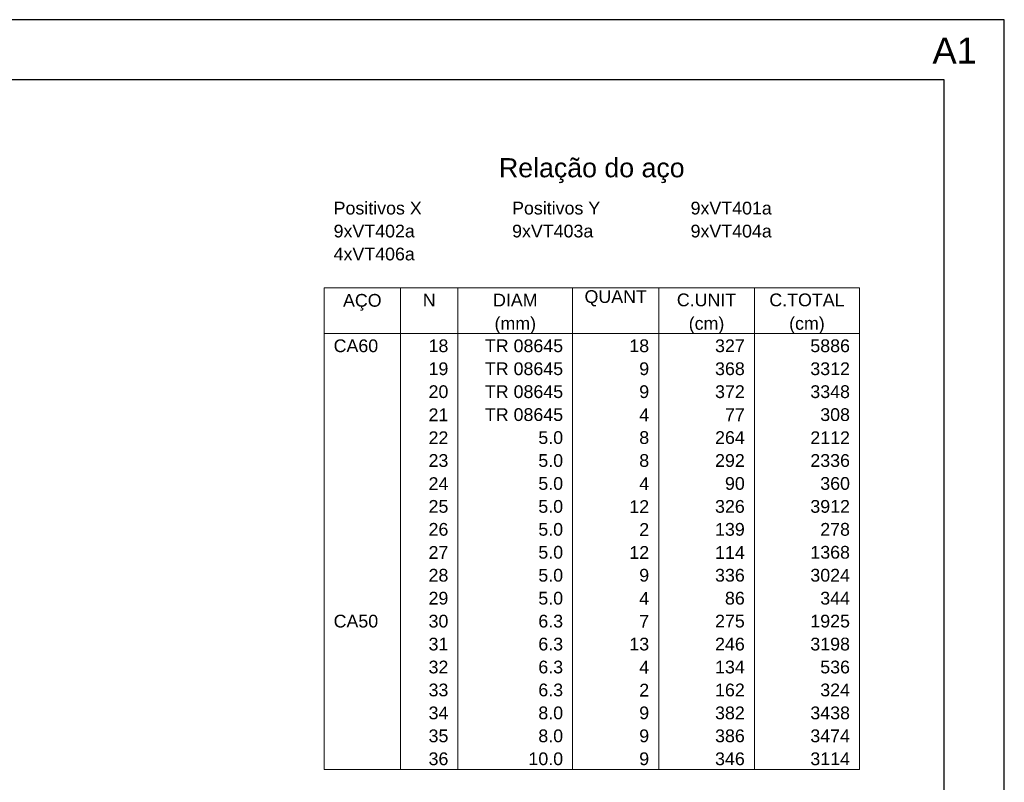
# Model space of a CAD drawing. Header units: millimetres. Extents: x 0 to 84.1, y 0 to 59.4.
# Tile 11 of 11: x 67.7 to 84.1, y 46.7 to 59.4. Entities that reach past the tile are written whole.
import ezdxf

# ---------------------------------------------------------------- set-up
doc = ezdxf.new("R2010")
doc.units = ezdxf.units.MM
doc.header["$MEASUREMENT"] = 0
doc.linetypes.add('NULL', pattern=[0])
doc.layers.add('DT-Relação do aço', color=9, linetype='Continuous', lineweight=5)
doc.layers.add('SEDUC_MARF', color=1, linetype='Continuous')
doc.layers.add('SEDUC_MARGG', color=7, linetype='Continuous')
doc.styles.add('Arial', font='txt')

msp = doc.modelspace()

# ---------------------------------------------------------------- linework, layer by layer
at = {"layer": 'DT-Relação do aço', "linetype": 'Continuous'}
for p, q in [((72.799, 54.9468), (81.6946, 54.9468)), ((72.799, 54.9468), (72.799, 54.1843)), ((74.0698, 54.9468), (74.0698, 54.1843)), ((75.0229, 54.9468), (75.0229, 54.1843)), ((76.9291, 54.9468), (76.9291, 54.1843)), ((78.3588, 54.9468), (78.3588, 54.1843)), ((79.9473, 54.9468), (79.9473, 54.1843)), ((81.6946, 54.9468), (81.6946, 54.1843)), ((72.799, 54.1843), (81.6946, 54.1843)), ((72.799, 54.1843), (72.799, 46.9408)), ((74.0698, 54.1843), (74.0698, 46.9408)), ((75.0229, 54.1843), (75.0229, 46.9408)), ((76.9291, 54.1843), (76.9291, 46.9408)), ((78.3588, 54.1843), (78.3588, 46.9408)), ((79.9473, 54.1843), (79.9473, 46.9408)), ((81.6946, 54.1843), (81.6946, 46.9408)), ((72.799, 46.9408), (81.6946, 46.9408))]:
    msp.add_line(p, q, dxfattribs=at)
at = {"layer": 'SEDUC_MARF'}
msp.add_lwpolyline([(84.1, 59.4), (0, 59.4), (0, 0), (84.1, 0)], close=True, dxfattribs=at)
at = {"layer": 'SEDUC_MARGG'}
msp.add_lwpolyline([(2.5, 1), (83.1, 1), (83.1, 58.4), (2.5, 58.4)], close=True, dxfattribs=at)

# ---------------------------------------------------------------- texts
at = {"layer": 'Defpoints', "linetype": 'NULL', "insert": (82.9065, 59.1027), "char_height": 0.432, "width": 4.360829, "attachment_point": 1, "line_spacing_factor": 0.9, "style": 'Arial'}
msp.add_mtext('A1', dxfattribs=at)
at = {"layer": 'DT-Relação do aço', "color": 7, "linetype": 'NULL', "line_spacing_factor": 0.9, "style": 'Arial'}
for s, insert, char_height, width, attachment_point in [('Relação do aço', (77.2468, 56.6836), 0.3177, 6.115312, 8), ('Positivos X', (72.9579, 56.1604), 0.2118, 2.868848, 7), ('Positivos Y', (75.9231, 56.1604), 0.2118, 2.868848, 7), ('9xVT401a', (78.8883, 56.1604), 0.2118, 2.643984, 7), ('9xVT402a', (72.9579, 55.7792), 0.2118, 2.643984, 7), ('9xVT403a', (75.9231, 55.7792), 0.2118, 2.643984, 7), ('9xVT404a', (78.8883, 55.7792), 0.2118, 2.643984, 7), ('4xVT406a', (72.9579, 55.3979), 0.2118, 2.643984, 7), ('AÇO', (73.4344, 54.5656), 0.2118, 1.256855, 8), ('N', (74.5464, 54.6354), 0.2118, 0.418857, 8), ('DIAM', (75.976, 54.6354), 0.2118, 1.45, 8), ('QUANT', (77.644, 54.6354), 0.2118, 2.03, 8), ('C.UNIT', (79.153, 54.6354), 0.2118, 1.933145, 8), ('C.TOTAL', (80.821, 54.6354), 0.2118, 2.449141, 8), ('(mm)', (75.976, 54.1843), 0.2118, 1.352578, 8), ('(cm)', (79.153, 54.1843), 0.2118, 1.159434, 8), ('(cm)', (80.821, 54.1843), 0.2118, 1.159434, 8), ('CA60', (72.9579, 53.873), 0.2118, 1.45085, 7), ('18', (74.8641, 53.873), 0.2118, 0.645137, 9), ('TR 08645', (76.7703, 53.873), 0.2118, 2.547129, 9), ('18', (78.1999, 53.873), 0.2118, 0.645137, 9), ('327', (79.7884, 53.873), 0.2118, 0.967705, 9), ('5886', (81.5358, 53.873), 0.2118, 1.290273, 9), ('19', (74.8641, 53.4917), 0.2118, 0.645137, 9), ('TR 08645', (76.7703, 53.4917), 0.2118, 2.547129, 9), ('9', (78.1999, 53.4917), 0.2118, 0.322568, 9), ('368', (79.7884, 53.4917), 0.2118, 0.967705, 9), ('3312', (81.5358, 53.4917), 0.2118, 1.290273, 9), ('20', (74.8641, 53.1105), 0.2118, 0.645137, 9), ('TR 08645', (76.7703, 53.1105), 0.2118, 2.547129, 9), ('9', (78.1999, 53.1105), 0.2118, 0.322568, 9), ('372', (79.7884, 53.1105), 0.2118, 0.967705, 9), ('3348', (81.5358, 53.1105), 0.2118, 1.290273, 9), ('21', (74.8641, 52.7292), 0.2118, 0.645137, 9), ('TR 08645', (76.7703, 52.7292), 0.2118, 2.547129, 9), ('4', (78.1999, 52.7292), 0.2118, 0.322568, 9), ('77', (79.7884, 52.7292), 0.2118, 0.645137, 9), ('308', (81.5358, 52.7292), 0.2118, 0.967705, 9), ('22', (74.8641, 52.348), 0.2118, 0.645137, 9), ('5.0', (76.7703, 52.348), 0.2118, 0.806279, 9), ('8', (78.1999, 52.348), 0.2118, 0.322568, 9), ('264', (79.7884, 52.348), 0.2118, 0.967705, 9), ('2112', (81.5358, 52.348), 0.2118, 1.290273, 9), ('23', (74.8641, 51.9668), 0.2118, 0.645137, 9), ('5.0', (76.7703, 51.9668), 0.2118, 0.806279, 9), ('8', (78.1999, 51.9668), 0.2118, 0.322568, 9), ('292', (79.7884, 51.9668), 0.2118, 0.967705, 9), ('2336', (81.5358, 51.9668), 0.2118, 1.290273, 9), ('24', (74.8641, 51.5855), 0.2118, 0.645137, 9), ('5.0', (76.7703, 51.5855), 0.2118, 0.806279, 9), ('4', (78.1999, 51.5855), 0.2118, 0.322568, 9), ('90', (79.7884, 51.5855), 0.2118, 0.645137, 9), ('360', (81.5358, 51.5855), 0.2118, 0.967705, 9), ('25', (74.8641, 51.2043), 0.2118, 0.645137, 9), ('5.0', (76.7703, 51.2043), 0.2118, 0.806279, 9), ('12', (78.1999, 51.2043), 0.2118, 0.645137, 9), ('326', (79.7884, 51.2043), 0.2118, 0.967705, 9), ('3912', (81.5358, 51.2043), 0.2118, 1.290273, 9), ('26', (74.8641, 50.823), 0.2118, 0.645137, 9), ('5.0', (76.7703, 50.823), 0.2118, 0.806279, 9), ('2', (78.1999, 50.823), 0.2118, 0.322568, 9), ('139', (79.7884, 50.823), 0.2118, 0.967705, 9), ('278', (81.5358, 50.823), 0.2118, 0.967705, 9), ('27', (74.8641, 50.4418), 0.2118, 0.645137, 9), ('5.0', (76.7703, 50.4418), 0.2118, 0.806279, 9), ('12', (78.1999, 50.4418), 0.2118, 0.645137, 9), ('114', (79.7884, 50.4418), 0.2118, 0.967705, 9), ('1368', (81.5358, 50.4418), 0.2118, 1.290273, 9), ('28', (74.8641, 50.0606), 0.2118, 0.645137, 9), ('5.0', (76.7703, 50.0606), 0.2118, 0.806279, 9), ('9', (78.1999, 50.0606), 0.2118, 0.322568, 9), ('336', (79.7884, 50.0606), 0.2118, 0.967705, 9), ('3024', (81.5358, 50.0606), 0.2118, 1.290273, 9), ('29', (74.8641, 49.6793), 0.2118, 0.645137, 9), ('5.0', (76.7703, 49.6793), 0.2118, 0.806279, 9), ('4', (78.1999, 49.6793), 0.2118, 0.322568, 9), ('86', (79.7884, 49.6793), 0.2118, 0.645137, 9), ('344', (81.5358, 49.6793), 0.2118, 0.967705, 9), ('CA50', (72.9579, 49.2981), 0.2118, 1.45085, 7), ('30', (74.8641, 49.2981), 0.2118, 0.645137, 9), ('6.3', (76.7703, 49.2981), 0.2118, 0.806279, 9), ('7', (78.1999, 49.2981), 0.2118, 0.322568, 9), ('275', (79.7884, 49.2981), 0.2118, 0.967705, 9), ('1925', (81.5358, 49.2981), 0.2118, 1.290273, 9), ('31', (74.8641, 48.9168), 0.2118, 0.645137, 9), ('6.3', (76.7703, 48.9168), 0.2118, 0.806279, 9), ('13', (78.1999, 48.9168), 0.2118, 0.645137, 9), ('246', (79.7884, 48.9168), 0.2118, 0.967705, 9), ('3198', (81.5358, 48.9168), 0.2118, 1.290273, 9), ('32', (74.8641, 48.5356), 0.2118, 0.645137, 9), ('6.3', (76.7703, 48.5356), 0.2118, 0.806279, 9), ('4', (78.1999, 48.5356), 0.2118, 0.322568, 9), ('134', (79.7884, 48.5356), 0.2118, 0.967705, 9), ('536', (81.5358, 48.5356), 0.2118, 0.967705, 9), ('33', (74.8641, 48.1544), 0.2118, 0.645137, 9), ('6.3', (76.7703, 48.1544), 0.2118, 0.806279, 9), ('2', (78.1999, 48.1544), 0.2118, 0.322568, 9), ('162', (79.7884, 48.1544), 0.2118, 0.967705, 9), ('324', (81.5358, 48.1544), 0.2118, 0.967705, 9), ('34', (74.8641, 47.7731), 0.2118, 0.645137, 9), ('8.0', (76.7703, 47.7731), 0.2118, 0.806279, 9), ('9', (78.1999, 47.7731), 0.2118, 0.322568, 9), ('382', (79.7884, 47.7731), 0.2118, 0.967705, 9), ('3438', (81.5358, 47.7731), 0.2118, 1.290273, 9), ('35', (74.8641, 47.3919), 0.2118, 0.645137, 9), ('8.0', (76.7703, 47.3919), 0.2118, 0.806279, 9), ('9', (78.1999, 47.3919), 0.2118, 0.322568, 9), ('386', (79.7884, 47.3919), 0.2118, 0.967705, 9), ('3474', (81.5358, 47.3919), 0.2118, 1.290273, 9), ('36', (74.8641, 47.0106), 0.2118, 0.645137, 9), ('10.0', (76.7703, 47.0106), 0.2118, 1.128848, 9), ('9', (78.1999, 47.0106), 0.2118, 0.322568, 9), ('346', (79.7884, 47.0106), 0.2118, 0.967705, 9), ('3114', (81.5358, 47.0106), 0.2118, 1.290273, 9)]:
    msp.add_mtext(s, dxfattribs=dict(at, insert=insert, char_height=char_height, width=width, attachment_point=attachment_point))

doc.saveas('drawing.dxf')
